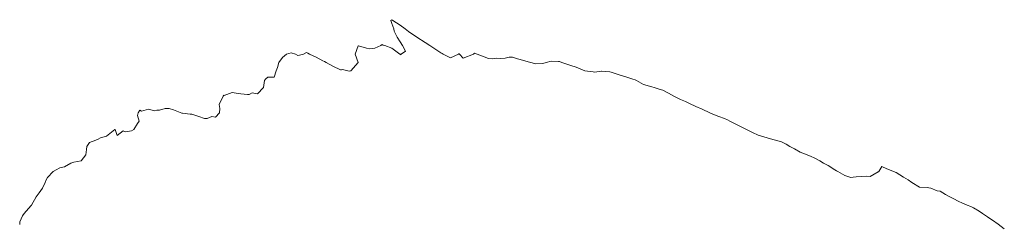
# Model space of a CAD drawing. Extents: x 65182 to 66926, y 402417 to 404251.
# Tile 173 of 256: x 66029 to 66146, y 403168 to 403192. Entities that reach past the tile are written whole.
import ezdxf

# ---------------------------------------------------------------- set-up
doc = ezdxf.new("R2010")
doc.units = 0
doc.header["$LTSCALE"] = 50
doc.header["$MEASUREMENT"] = 0
doc.layers.add('DIEPTELIJNEN_10JAN2014', color=17, linetype='CONTINUOUS', lineweight=0)

msp = doc.modelspace()

# ---------------------------------------------------------------- linework, layer by layer
at = {"layer": 'DIEPTELIJNEN_10JAN2014', "linetype": 'Continuous', "ltscale": 0.05, "flags": 128}
msp.add_lwpolyline([(66028.67, 403167.67), (66028.67, 403168), (66029, 403168.74), (66029.19, 403169), (66030, 403169.93), (66030.06, 403170), (66030.63, 403171), (66031, 403171.47), (66031.4, 403172), (66031.69, 403172.69), (66031.83, 403173), (66032, 403173.29), (66032.65, 403174), (66033, 403174.22), (66033.46, 403174.46), (66034, 403174.56), (66034.77, 403175), (66035, 403175.06), (66035.1, 403175.1), (66036, 403175.28), (66036.53, 403176), (66036.63, 403176.63), (66036.65, 403177), (66037, 403177.45), (66037.75, 403177.75), (66038, 403177.85), (66038.29, 403178), (66039, 403178.2), (66039.99, 403179), (66040, 403179.01), (66040.06, 403179), (66040.28, 403178.28), (66041, 403178.83), (66041.25, 403178.75), (66042, 403178.84), (66042.25, 403179), (66042.71, 403179.71), (66042.89, 403180), (66042.69, 403180.69), (66042.78, 403181), (66043, 403181.31), (66043.2, 403181.2), (66044, 403181.43), (66044.75, 403181.25), (66045, 403181.31), (66045.33, 403181.33), (66046, 403181.5), (66046.49, 403181.51), (66047, 403181.34), (66048, 403180.96), (66048.05, 403180.95), (66049, 403180.84), (66049.17, 403180.83), (66050, 403180.57), (66050.68, 403180.32), (66051, 403180.33), (66051.57, 403180.57), (66052, 403180.48), (66052.46, 403181), (66052.5, 403181.5), (66052.44, 403182), (66052.89, 403182.89), (66052.91, 403183), (66053, 403183.08), (66053.04, 403183.04), (66054, 403183.42), (66054.71, 403183.29), (66055, 403183.24), (66055.83, 403183.17), (66056, 403183.19), (66056.36, 403183.36), (66057, 403183.24), (66057.73, 403184), (66057.85, 403184.85), (66057.94, 403185), (66058, 403185.06), (66058.23, 403185.23), (66059, 403185.26), (66059.24, 403186), (66059.4, 403186.4), (66059.55, 403187), (66060, 403187.6), (66060.47, 403188), (66061, 403188.14), (66061.54, 403188), (66061.83, 403187.83), (66062, 403187.88), (66062.47, 403188), (66062.83, 403188.17), (66063, 403188.1), (66063.2, 403188), (66064, 403187.64), (66064.8, 403187.2), (66065, 403187.1), (66065.17, 403187), (66066, 403186.54), (66066.88, 403186.12), (66067, 403186.11), (66067.15, 403186.15), (66067.78, 403186), (66068, 403185.97), (66068.13, 403186), (66069, 403186.98), (66069, 403187), (66069, 403187), (66069.01, 403187.01), (66069, 403187.01), (66068.66, 403188), (66069, 403188.96), (66069.03, 403188.97), (66070, 403188.69), (66070.37, 403188.63), (66071, 403188.68), (66071.71, 403189), (66071.86, 403189.14), (66072, 403189.07), (66072.16, 403189), (66073, 403188.7), (66073.96, 403188), (66074, 403187.98), (66074.08, 403187.92), (66074.11, 403188), (66074.66, 403188.34), (66074.27, 403189), (66074, 403189.44), (66073.64, 403190), (66073.28, 403190.72), (66073.26, 403191), (66073, 403191.64), (66072.89, 403192), (66073, 403192.09), (66073.13, 403192), (66074, 403191.42), (66074.59, 403191), (66075, 403190.68), (66075.99, 403190), (66076, 403189.99), (66077, 403189.37), (66077.56, 403189), (66078, 403188.71), (66078.85, 403188.15), (66079, 403188.06), (66079.14, 403188), (66080, 403187.56), (66080.96, 403188), (66081, 403188.02), (66081.03, 403188.03), (66081.07, 403188), (66081.5, 403187.5), (66082.76, 403188), (66082.88, 403188.12), (66084, 403187.67), (66084.52, 403187.48), (66085, 403187.43), (66085.5, 403187.5), (66086, 403187.47), (66086.52, 403187.52), (66087, 403187.61), (66087.39, 403187.61), (66088, 403187.44), (66088.76, 403187.24), (66089, 403187.17), (66090, 403186.88), (66090.16, 403186.84), (66091, 403186.89), (66091.42, 403187), (66092, 403187.15), (66092.87, 403187.13), (66093, 403187.1), (66093.29, 403187), (66094, 403186.77), (66094.35, 403186.65), (66095, 403186.43), (66096.02, 403185.98), (66097, 403185.87), (66097.17, 403185.83), (66098, 403185.96), (66098.04, 403185.96), (66099, 403185.86), (66099.17, 403185.83), (66100, 403185.55), (66100.63, 403185.37), (66101, 403185.25), (66101.74, 403185), (66102, 403184.91), (66102.16, 403184.84), (66103, 403184.39), (66104, 403184.08), (66104.28, 403184), (66105, 403183.79), (66105.31, 403183.69), (66106, 403183.32), (66106.62, 403183), (66107, 403182.8), (66107.4, 403182.6), (66108, 403182.35), (66108.72, 403182), (66109, 403181.87), (66109.26, 403181.74), (66110, 403181.43), (66110.91, 403181), (66111, 403180.96), (66111.08, 403180.92), (66112, 403180.57), (66112.67, 403180.33), (66113, 403180.16), (66113.31, 403180), (66114, 403179.65), (66114.71, 403179.29), (66116, 403178.66), (66116.67, 403178.33), (66118.12, 403177.88), (66119, 403177.67), (66119.46, 403177.54), (66120, 403177.25), (66120.46, 403177), (66121, 403176.71), (66121.68, 403176.32), (66122, 403176.2), (66122.49, 403176), (66123, 403175.8), (66123.35, 403175.65), (66124, 403175.29), (66124.47, 403175), (66125, 403174.7), (66125.81, 403174.19), (66126, 403174.09), (66126.16, 403174), (66127, 403173.51), (66127.7, 403173.3), (66128, 403173.33), (66128.36, 403173.36), (66129, 403173.41), (66129.57, 403173.43), (66130, 403173.39), (66130.97, 403173.97), (66131, 403173.97), (66131.03, 403174), (66131.41, 403174.59), (66132, 403174.34), (66133.13, 403173.87), (66134, 403173.34), (66134.53, 403173), (66135, 403172.71), (66135.88, 403172.12), (66136.89, 403172.11), (66137, 403172.07), (66137.23, 403172), (66138, 403171.72), (66138.35, 403171.65), (66139, 403171.27), (66139.52, 403171), (66140, 403170.73), (66140.52, 403170.48), (66141, 403170.25), (66141.59, 403170), (66142, 403169.82), (66142.31, 403169.69), (66143, 403169.26), (66143.39, 403169), (66144, 403168.61), (66144.88, 403168), (66145, 403167.92), (66145.27, 403167.73), (66146, 403167.18)], dxfattribs=at)

doc.saveas('drawing.dxf')
